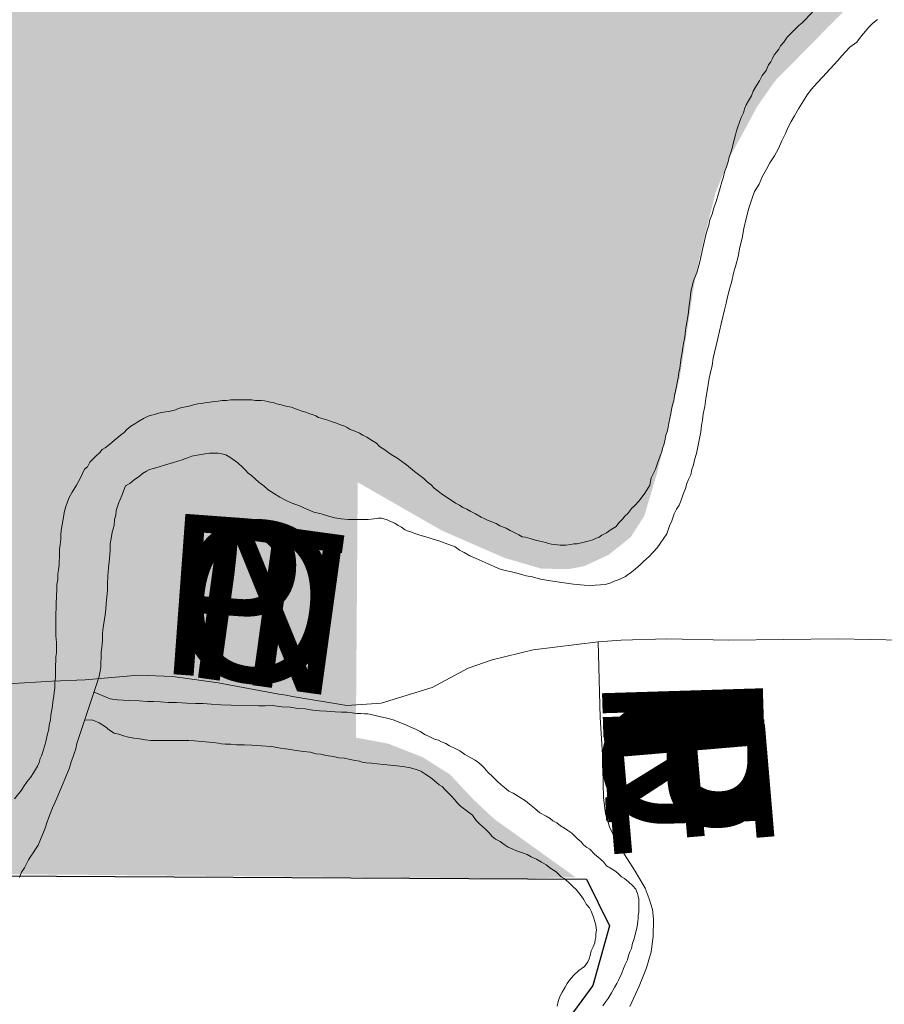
# Model space of a CAD drawing. Header units: feet. Extents: x 92 to 141.3, y -5 to 23.6.
# Tile 32 of 256: x 112.308 to 112.93, y 4.658 to 5.366. Entities that reach past the tile are written whole.
import ezdxf

# ---------------------------------------------------------------- set-up
doc = ezdxf.new("R2010")
doc.units = ezdxf.units.FT
doc.header["$MEASUREMENT"] = 0
doc.linetypes.add('CUY - Design$0$DGN1', pattern=[2231.760665, 0, -2231.760665])
doc.linetypes.add('CUY - Design$0$DGN3', pattern=[4463.52133, 2975.680887, -1487.840443])
for name, color, linetype, lineweight in [('CUY - Design$0$GM_X_City_Street', 7, 'Continuous', 0), ('CUY - Design$0$GM_X_Corporation', 7, 'CUY - Design$0$DGN1', 13), ('CUY - Design$0$GM_X_Major_River', 5, 'Continuous', 13), ('CUY - Design$0$GM_X_Township', 7, 'CUY - Design$0$DGN3', 30)]:
    doc.layers.add(name, color=color, linetype=linetype, lineweight=lineweight)
doc.layers.add('TX_X_20', color=7, linetype='Continuous')
doc.styles.add('CUY - Design$0$Styledgn030', font='dgn030.shx')

msp = doc.modelspace()

# ---------------------------------------------------------------- hatches: boundary and pattern name
at = {"layer": 'CUY - Design$0$GM_X_Corporation'}
msp.add_hatch(color=256, dxfattribs=at).paths.add_polyline_path([(107.66933, 5.24212), (108.25336, 5.2366), (108.25751, 5.43919), (109.02955, 5.43417), (109.05448, 5.79735), (109.22132, 5.79896), (109.2203, 6.37204), (109.4135, 6.37501), (109.42125, 6.39609), (109.58334, 6.5557), (109.56597, 6.57336), (109.76698, 6.5809), (109.77951, 6.95395), (111.44186, 6.93901), (111.4484, 7.15896), (111.45026, 7.20889), (111.45201, 7.28605), (111.45623, 7.46679), (111.98769, 7.46226), (112.00279, 8.01438), (112.54661, 8.00907), (112.54776, 8.03219), (113.04979, 8.02809), (113.0385, 7.21738), (113.01927, 5.74802), (113.01399, 5.45815), (112.98276, 5.43861), (112.94864, 5.41824), (112.93222, 5.40454), (112.85097, 5.32207), (112.83827, 5.30386), (112.81905, 5.26829), (112.80844, 5.24224), (112.79992, 5.20879), (112.79384, 5.18153), (112.78259, 5.10928), (112.76638, 5.04072), (112.75702, 5.00932), (112.7472, 4.99401), (112.73159, 4.98156), (112.71391, 4.97323), (112.70238, 4.97111), (112.68302, 4.97143), (112.65662, 4.97915), (112.61164, 4.99874), (112.55095, 5.03353), (112.5496, 4.84994), (112.5731, 4.84551), (112.59786, 4.83572), (112.61727, 4.82344), (112.63464, 4.80495), (112.64911, 4.7914), (112.66977, 4.77665), (112.70746, 4.74956), (112.66864, 4.74859), (111.53941, 4.75819), (111.5344, 4.35138), (109.90342, 4.35861), (109.89982, 3.80082), (109.80878, 3.80122), (109.70455, 3.80072), (109.14803, 3.80506), (109.14797, 3.5707), (108.9454, 3.57772), (108.94407, 3.37797), (107.66073, 3.39095)])

# ---------------------------------------------------------------- linework, layer by layer
at = {"layer": 'CUY - Design$0$GM_X_City_Street', "flags": 128}
for points in [[(112.504, 4.87958), (112.54315, 4.87304), (112.56783, 4.87471), (112.60445, 4.88588), (112.63044, 4.89979), (112.64772, 4.90598), (112.67702, 4.91294), (112.72378, 4.91876)], [(112.72378, 4.91876), (112.7405, 4.91989), (112.77336, 4.92101), (112.81768, 4.92008), (112.89669, 4.92097), (113.01057, 4.91846), (113.09431, 4.91679), (113.20559, 4.91776)], [(112.74665, 4.65661), (112.75324, 4.67106), (112.75874, 4.68442), (112.76203, 4.69598), (112.76336, 4.70695), (112.76366, 4.71944), (112.76292, 4.72628), (112.76052, 4.73403), (112.75757, 4.7416), (112.75036, 4.75379), (112.7428, 4.76579), (112.73652, 4.7765), (112.73198, 4.78587), (112.72919, 4.79519), (112.72773, 4.80682), (112.72691, 4.83774), (112.72529, 4.86447), (112.72378, 4.91876)], [(112.29934, 4.88865), (112.33117, 4.89054), (112.35504, 4.89139), (112.39331, 4.89473), (112.41801, 4.89392), (112.45052, 4.88943), (112.49416, 4.88123), (112.49948, 4.88034), (112.504, 4.87958)]]:
    msp.add_lwpolyline(points, dxfattribs=at)
at = {"layer": 'CUY - Design$0$GM_X_Corporation', "flags": 128}
for points in [[(107.66933, 5.24212), (108.25336, 5.2366), (108.25751, 5.43919), (109.02955, 5.43417), (109.05448, 5.79735), (109.22132, 5.79896), (109.2203, 6.37204), (109.4135, 6.37501), (109.42125, 6.39609), (109.58334, 6.5557), (109.56597, 6.57336), (109.76698, 6.5809), (109.77951, 6.95395), (111.44186, 6.93901), (111.4484, 7.15896), (111.45026, 7.20889), (111.45201, 7.28605), (111.45623, 7.46679), (111.98769, 7.46226), (112.00279, 8.01438), (112.54661, 8.00907), (112.54776, 8.03219), (113.04979, 8.02809), (113.0385, 7.21738), (113.01927, 5.74802), (113.01399, 5.45815), (112.98276, 5.43861), (112.94864, 5.41824), (112.93222, 5.40454), (112.85097, 5.32207), (112.83827, 5.30386), (112.81905, 5.26829), (112.80844, 5.24224), (112.79992, 5.20879), (112.79384, 5.18153), (112.78259, 5.10928), (112.76638, 5.04072), (112.75702, 5.00932), (112.7472, 4.99401), (112.73159, 4.98156), (112.71391, 4.97323), (112.70238, 4.97111), (112.68302, 4.97143), (112.65662, 4.97915), (112.61164, 4.99874), (112.55095, 5.03353), (112.5496, 4.84994), (112.5731, 4.84551), (112.59786, 4.83572), (112.61727, 4.82344), (112.63464, 4.80495), (112.64911, 4.7914), (112.66977, 4.77665), (112.70746, 4.74956), (112.66864, 4.74859), (111.53941, 4.75819), (111.5344, 4.35138), (109.90342, 4.35861), (109.89982, 3.80082), (109.80878, 3.80122), (109.70455, 3.80072), (109.14803, 3.80506), (109.14797, 3.5707), (108.9454, 3.57772), (108.94407, 3.37797), (107.66073, 3.39095), (107.66933, 5.24212)], [(112.94219, 3.88668), (112.92863, 3.87531), (112.95793, 3.81248), (112.94861, 3.81084), (112.95859, 3.78186), (112.97514, 3.76798), (112.98192, 3.76786), (113.0003, 3.74256), (113.01368, 3.7194), (113.03014, 3.73274), (113.04485, 3.77314), (113.02957, 3.8231), (113.04078, 3.82718), (113.06039, 3.76305), (113.07009, 3.78485), (113.08737, 3.81876), (113.11139, 3.84639), (113.10886, 3.85375), (113.11984, 3.85822), (113.16845, 3.87506), (113.20519, 3.89038), (113.22146, 3.89315), (113.22854, 3.89344), (113.24309, 3.89267), (113.26395, 3.89047), (113.32205, 3.88302), (113.32274, 3.92313), (113.35358, 3.92205), (113.35279, 3.87681), (113.37315, 3.87173), (113.38711, 3.86301), (113.39477, 3.89375), (113.40932, 3.90829), (113.45075, 3.8834), (113.45831, 3.89209), (113.4615, 3.90401), (113.41207, 3.91819), (113.42165, 3.95395), (113.47109, 3.93978), (113.48296, 3.98409), (113.50298, 4.04571), (113.62639, 4.04787), (113.60637, 3.98624), (113.75178, 3.98878), (113.74897, 3.82794), (113.80592, 3.82595), (113.80606, 3.83418), (113.8519, 3.83258), (113.85503, 3.89215), (113.94069, 3.88766), (113.93959, 3.82493), (114.04289, 3.89726), (114.07658, 3.89549), (114.07607, 3.8811), (114.21587, 3.87622), (114.21341, 3.80591), (114.28716, 3.80205), (114.28571, 3.71875), (114.34877, 3.71544), (114.35105, 3.72716), (114.35556, 3.7364), (114.36056, 3.73965), (114.45795, 3.93933), (114.56408, 3.93747), (114.57426, 3.94766), (114.58881, 3.96499), (114.60335, 3.97677), (114.81431, 4.19377), (114.84069, 4.23531), (114.86993, 4.2747), (115.44633, 5.22009), (115.50102, 5.30945), (115.52838, 5.36403), (115.54788, 5.4201), (115.56609, 5.50089), (115.57251, 5.53071), (115.56823, 5.56032), (115.54169, 5.69672), (115.52856, 5.75832), (115.51673, 5.79479), (115.49355, 5.82196), (115.49211, 5.83224), (115.669, 5.83398), (115.8477, 5.83484), (115.91124, 5.95021), (116.04276, 5.95703), (116.32771, 5.94325), (116.47384, 5.95348), (116.97435, 5.93963), (116.99262, 5.95333), (117.23009, 5.94983), (117.23374, 5.94298), (117.32085, 5.94295), (117.38705, 6.00814), (117.41011, 6.02356), (117.43539, 6.0387), (117.46314, 6.05337), (117.48873, 6.06525), (117.51317, 6.07521), (117.54127, 6.08508), (117.56443, 6.09202), (117.58045, 6.0962), (117.60001, 6.10065), (117.6313, 6.10629), (117.65379, 6.10925), (117.67248, 6.11102), (117.6978, 6.11245), (117.72894, 6.11267), (117.7754, 6.11104), (118.36809, 6.09035), (118.38557, 6.08974), (118.38322, 6.00934), (118.379, 5.96497), (118.3705, 5.91717), (118.34637, 5.8457), (118.18092, 5.84355), (118.18138, 5.56514), (118.17276, 4.83841), (118.16283, 4.08284), (118.15867, 3.55865), (117.62314, 3.57161), (117.54442, 3.57456), (117.54423, 3.56301), (117.14798, 3.56579), (117.14815, 3.45072), (117.01264, 3.4513), (117.01409, 3.58495), (116.35081, 3.60221), (114.93616, 3.64097), (114.91521, 3.63848), (114.90212, 3.63368), (114.86548, 3.63411), (114.86573, 3.6412), (114.86156, 3.644), (114.06143, 3.65609), (113.05835, 3.67123), (112.97439, 3.66664), (112.97399, 3.63234), (112.95472, 3.63808), (112.94314, 3.64958), (112.93527, 3.66233), (112.91858, 3.7163), (112.90068, 3.76531), (112.89236, 3.78548), (112.87869, 3.80398), (112.86049, 3.82288), (112.83283, 3.83884), (112.81714, 3.84743), (112.79486, 3.85558), (112.7668, 3.86865), (112.75523, 3.87685), (112.74613, 3.88629), (112.73411, 3.9048), (112.725, 3.9192), (112.7093, 3.9315), (112.69486, 3.93474), (112.67139, 3.93339), (112.62733, 3.92823), (112.60304, 3.92317), (112.55325, 3.91015), (112.54212, 3.9101), (112.53387, 3.91377), (112.52475, 3.92982), (112.51894, 3.93969), (112.50985, 3.94543), (112.49213, 3.94658), (112.48101, 3.94818), (112.47357, 3.95269), (112.46652, 3.9642), (112.45862, 3.98479), (112.45353, 4.02108), (112.45757, 4.04337), (112.47025, 4.06736), (112.48624, 4.086), (112.49938, 4.09638), (112.51665, 4.10388), (112.54711, 4.11062), (112.57965, 4.11366), (112.59775, 4.1187), (112.61628, 4.12167), (112.66033, 4.12806), (112.67062, 4.13265), (112.68253, 4.14013), (112.6973, 4.1567), (112.70918, 4.17285), (112.72519, 4.18777), (112.73668, 4.19897), (112.75841, 4.22547), (112.77231, 4.25483), (112.77553, 4.27299), (112.77298, 4.29361), (112.76839, 4.30927), (112.75969, 4.32202), (112.74894, 4.33145), (112.73408, 4.33881), (112.72007, 4.33875), (112.70444, 4.3329), (112.67978, 4.31958), (112.65715, 4.31205), (112.63656, 4.30989), (112.62049, 4.31064), (112.60688, 4.31512), (112.58952, 4.32906), (112.57711, 4.34344), (112.56755, 4.36444), (112.56253, 4.38381), (112.53207, 4.37872), (112.50738, 4.37035), (112.48312, 4.35868), (112.43584, 4.3333), (112.4198, 4.32704), (112.41033, 4.32534), (112.39756, 4.32693), (112.38519, 4.32935), (112.37156, 4.33919), (112.35586, 4.35108), (112.34551, 4.36341), (112.33802, 4.38318), (112.31844, 4.43919), (112.31634, 4.4495), (112.31711, 4.46229), (112.32197, 4.48253), (112.32853, 4.49287), (112.36413, 4.55451), (112.40097, 4.61533), (112.40712, 4.62319), (112.41492, 4.62983), (112.42766, 4.63649), (112.45112, 4.64196), (112.48945, 4.63843), (112.508, 4.63439), (112.57317, 4.61448), (112.58842, 4.61207), (112.60366, 4.61421), (112.61764, 4.62046), (112.63328, 4.62342), (112.65141, 4.62268), (112.67076, 4.62607), (112.68762, 4.6344), (112.70854, 4.65636), (112.71997, 4.68364), (112.72444, 4.70058), (112.72602, 4.71833), (112.71812, 4.73685), (112.70746, 4.74956), (112.66977, 4.77665), (112.64911, 4.7914), (112.63464, 4.80495), (112.61727, 4.82344), (112.59786, 4.83572), (112.5731, 4.84551), (112.5496, 4.84994), (112.55095, 5.03353), (112.61164, 4.99874), (112.65662, 4.97915), (112.68302, 4.97143), (112.70238, 4.97111), (112.71391, 4.97323), (112.73159, 4.98156), (112.7472, 4.99401), (112.75702, 5.00932), (112.76638, 5.04072), (112.78259, 5.10928), (112.79384, 5.18153), (112.79992, 5.20879), (112.80844, 5.24224), (112.81905, 5.26829), (112.83827, 5.30386), (112.85097, 5.32207), (112.93222, 5.40454), (112.94864, 5.41824), (112.98276, 5.43861), (113.01399, 5.45815), (113.01927, 5.74802), (113.07726, 5.79766), (113.11292, 5.82725), (113.40537, 5.82612), (114.07004, 5.82775), (114.1077, 5.82795), (114.0993, 5.81278), (114.07936, 5.78816), (114.04137, 5.73391), (114.03567, 5.72272), (114.00995, 5.69609), (114.01889, 5.67397), (114.01401, 5.67179), (114.02934, 5.63384), (113.5937, 5.05572), (113.59353, 5.05004), (113.59284, 5.04232), (113.59207, 5.03716), (113.59145, 5.0339), (113.59065, 5.0303), (113.58973, 5.02671), (113.58755, 5.0197), (113.58487, 5.01276), (113.58285, 5.00828), (113.58091, 5.00442), (113.55284, 5.01998), (113.53917, 4.99893), (113.55661, 4.98088), (113.56165, 4.97545), (113.56523, 4.97136), (113.5698, 4.96585), (113.57304, 4.96173), (113.57604, 4.95772), (113.38191, 4.79482), (113.3857, 5.01219), (113.37956, 5.00132), (113.32108, 4.91912), (113.28454, 4.8746), (113.29914, 4.80265), (113.34297, 4.79922), (113.35026, 4.72728), (113.20045, 4.63139), (112.96293, 4.41564), (112.92997, 4.37122), (112.89601, 4.33334), (112.86718, 4.27883), (112.8506, 4.20852), (112.85178, 4.07265), (112.87231, 4.01103), (112.94219, 3.88668)]]:
    msp.add_lwpolyline(points, dxfattribs=at)
at = {"layer": 'CUY - Design$0$GM_X_Major_River', "flags": 128}
for points in [[(112.878, 5.37154), (112.8706, 5.36408), (112.86813, 5.36201), (112.86607, 5.35994), (112.86237, 5.35622), (112.8599, 5.35373), (112.85744, 5.35001), (112.85497, 5.34752), (112.85374, 5.34504), (112.8521, 5.34297), (112.85045, 5.34091), (112.84922, 5.33842), (112.84799, 5.33595), (112.84635, 5.33388), (112.84471, 5.32974), (112.84184, 5.32602), (112.83979, 5.32229), (112.83773, 5.31899), (112.83527, 5.31485), (112.83404, 5.31155), (112.83199, 5.30783), (112.83035, 5.30493), (112.82912, 5.30204), (112.82831, 5.29914), (112.82667, 5.29584), (112.82544, 5.29253), (112.82421, 5.28922), (112.82339, 5.28633), (112.82258, 5.28344), (112.82177, 5.27972), (112.82095, 5.27724), (112.82014, 5.27394), (112.81932, 5.27063), (112.8181, 5.26733), (112.81728, 5.26402), (112.81606, 5.26031), (112.81483, 5.25659), (112.81402, 5.25328), (112.81279, 5.24956), (112.81157, 5.24543), (112.81034, 5.2413), (112.80871, 5.23551), (112.80708, 5.23097), (112.80585, 5.22642)], [(112.878, 5.37154), (112.8706, 5.36408), (112.86813, 5.36201), (112.86607, 5.35994), (112.86237, 5.35622), (112.8599, 5.35373), (112.85744, 5.35001), (112.85497, 5.34752), (112.85374, 5.34504), (112.8521, 5.34297), (112.85045, 5.34091), (112.84922, 5.33842), (112.84799, 5.33595), (112.84635, 5.33388), (112.84471, 5.32974), (112.84184, 5.32602), (112.83979, 5.32229), (112.83773, 5.31899), (112.83527, 5.31485), (112.83404, 5.31155), (112.83199, 5.30783), (112.83035, 5.30493), (112.82912, 5.30204), (112.82831, 5.29914), (112.82667, 5.29584), (112.82544, 5.29253), (112.82421, 5.28922), (112.82339, 5.28633), (112.82258, 5.28344), (112.82177, 5.27972), (112.82095, 5.27724), (112.82014, 5.27394), (112.81932, 5.27063), (112.8181, 5.26733), (112.81728, 5.26402), (112.81606, 5.26031), (112.81483, 5.25659), (112.81402, 5.25328), (112.81279, 5.24956), (112.81157, 5.24543), (112.81034, 5.2413), (112.80871, 5.23551), (112.80708, 5.23097), (112.80585, 5.22642)], [(112.92467, 5.36632), (112.92137, 5.36383), (112.91849, 5.36093), (112.91602, 5.35804), (112.91315, 5.35472), (112.90986, 5.35017), (112.90492, 5.34644), (112.90163, 5.34313), (112.89916, 5.34023), (112.89628, 5.33692), (112.88518, 5.32492), (112.88148, 5.32078), (112.87737, 5.31622), (112.87408, 5.31209), (112.87162, 5.30795), (112.86792, 5.30216), (112.86505, 5.2972), (112.86259, 5.29306), (112.86054, 5.28893), (112.85849, 5.28438), (112.85603, 5.27901), (112.85357, 5.27363), (112.8507, 5.26826), (112.84742, 5.26329), (112.84495, 5.25875), (112.84208, 5.25378), (112.83963, 5.248), (112.83634, 5.24262), (112.8343, 5.23725), (112.83226, 5.23064), (112.83022, 5.2232), (112.82859, 5.21618), (112.82738, 5.20916), (112.82575, 5.20254), (112.82453, 5.19594), (112.8229, 5.18974), (112.82127, 5.18396), (112.82005, 5.17817), (112.81801, 5.17156), (112.81679, 5.16702), (112.81598, 5.16248), (112.81476, 5.15752), (112.81354, 5.15256), (112.81232, 5.1476), (112.8111, 5.14223), (112.80988, 5.13686), (112.80865, 5.13191), (112.80743, 5.12695), (112.80662, 5.12282), (112.80582, 5.11745), (112.80459, 5.11249), (112.80378, 5.10836), (112.80297, 5.10382), (112.80216, 5.09928), (112.80135, 5.09391), (112.80055, 5.08812), (112.79933, 5.08276), (112.79893, 5.07821), (112.79812, 5.0745), (112.79772, 5.06995), (112.79447, 5.05426), (112.79325, 5.04971), (112.79244, 5.046), (112.79121, 5.04269), (112.7904, 5.03897), (112.78876, 5.03566), (112.78753, 5.03277)], [(112.78753, 5.03277), (112.78876, 5.03566), (112.7904, 5.03897), (112.79121, 5.04269), (112.79244, 5.046), (112.79325, 5.04971), (112.79447, 5.05426), (112.79772, 5.06995), (112.79812, 5.0745), (112.79893, 5.07821), (112.79933, 5.08276), (112.80055, 5.08812), (112.80135, 5.09391), (112.80216, 5.09928), (112.80297, 5.10382), (112.80378, 5.10836), (112.80459, 5.11249), (112.80582, 5.11745), (112.80662, 5.12282), (112.80743, 5.12695), (112.80865, 5.13191), (112.80988, 5.13686), (112.8111, 5.14223), (112.81232, 5.1476), (112.81354, 5.15256), (112.81476, 5.15752), (112.81598, 5.16248), (112.81679, 5.16702), (112.81801, 5.17156), (112.82005, 5.17817), (112.82127, 5.18396), (112.8229, 5.18974), (112.82453, 5.19594), (112.82575, 5.20254), (112.82738, 5.20916), (112.82859, 5.21618), (112.83022, 5.2232), (112.83226, 5.23064), (112.8343, 5.23725), (112.83634, 5.24262), (112.83963, 5.248), (112.84208, 5.25378), (112.84495, 5.25875), (112.84742, 5.26329), (112.8507, 5.26826), (112.85357, 5.27363), (112.85603, 5.27901), (112.85849, 5.28438), (112.86054, 5.28893), (112.86259, 5.29306), (112.86505, 5.2972), (112.86792, 5.30216), (112.87162, 5.30795), (112.87408, 5.31209), (112.87737, 5.31622), (112.88148, 5.32078), (112.88518, 5.32492), (112.89628, 5.33692), (112.89916, 5.34023), (112.90163, 5.34313), (112.90492, 5.34644), (112.90986, 5.35017), (112.91315, 5.35472), (112.91602, 5.35804), (112.91849, 5.36093), (112.92137, 5.36383), (112.92467, 5.36632)], [(112.80585, 5.22642), (112.80422, 5.22229), (112.8034, 5.21857), (112.80218, 5.21485), (112.80136, 5.21155), (112.79852, 5.19874), (112.79689, 5.19213), (112.79485, 5.18428), (112.7928, 5.17974), (112.79199, 5.17685), (112.79158, 5.17437), (112.79077, 5.17189), (112.79036, 5.16858), (112.78996, 5.16569), (112.78956, 5.16239), (112.78916, 5.15909), (112.78876, 5.15578), (112.78836, 5.15289), (112.78795, 5.15), (112.78714, 5.14587), (112.78674, 5.14298), (112.78634, 5.14009), (112.78593, 5.13679), (112.78512, 5.13348), (112.78472, 5.13059), (112.78432, 5.12688), (112.78351, 5.12316), (112.78311, 5.11944), (112.78271, 5.11572), (112.78189, 5.11242), (112.78149, 5.1087), (112.78068, 5.1054), (112.78027, 5.10251), (112.77946, 5.0992), (112.77865, 5.0959), (112.77824, 5.09218), (112.77743, 5.08929), (112.77662, 5.08599), (112.77621, 5.08268), (112.7754, 5.07938), (112.77458, 5.07607), (112.77418, 5.07318), (112.77337, 5.06988), (112.77255, 5.0674), (112.77215, 5.06451), (112.77133, 5.0612), (112.77011, 5.0579), (112.7697, 5.05542), (112.76848, 5.05253), (112.76766, 5.05046), (112.76684, 5.04798), (112.76602, 5.04591), (112.76521, 5.04302), (112.76398, 5.04054), (112.76192, 5.03682), (112.76112, 5.03145), (112.75742, 5.02566), (112.75331, 5.02028), (112.75002, 5.01655), (112.74796, 5.0149), (112.74509, 5.01117), (112.74303, 5.0091), (112.74139, 5.00703), (112.73851, 5.00413), (112.73686, 5.00165), (112.73316, 4.99958), (112.72986, 4.99709), (112.72657, 4.99543), (112.72451, 4.99418), (112.72245, 4.99335), (112.71997, 4.9921), (112.71667, 4.99127), (112.71379, 4.99043), (112.70884, 4.98918), (112.70636, 4.98917), (112.7043, 4.98875), (112.70059, 4.98833), (112.69852, 4.98832), (112.69646, 4.98832), (112.69274, 4.98871), (112.69026, 4.98912), (112.6882, 4.98953), (112.68613, 4.99035), (112.682, 4.99116), (112.6787, 4.99197), (112.67498, 4.9932), (112.67167, 4.99402), (112.6692, 4.99442), (112.66671, 4.99565), (112.66051, 4.99893), (112.65761, 5.00058), (112.65307, 5.00221), (112.65059, 5.00386), (112.64728, 5.00509), (112.64439, 5.00632), (112.64191, 5.00754), (112.63984, 5.00836), (112.6357, 5.01083), (112.63239, 5.01247), (112.6295, 5.01411), (112.62661, 5.01534)], [(112.80585, 5.22642), (112.80422, 5.22229), (112.8034, 5.21857), (112.80218, 5.21485), (112.80136, 5.21155), (112.79852, 5.19874), (112.79689, 5.19213), (112.79485, 5.18428), (112.7928, 5.17974), (112.79199, 5.17685), (112.79158, 5.17437), (112.79077, 5.17189), (112.79036, 5.16858), (112.78996, 5.16569), (112.78956, 5.16239), (112.78916, 5.15909), (112.78876, 5.15578), (112.78836, 5.15289), (112.78795, 5.15), (112.78714, 5.14587), (112.78674, 5.14298), (112.78634, 5.14009), (112.78593, 5.13679), (112.78512, 5.13348), (112.78472, 5.13059), (112.78432, 5.12688), (112.78351, 5.12316), (112.78311, 5.11944), (112.78271, 5.11572), (112.78189, 5.11242), (112.78149, 5.1087), (112.78068, 5.1054), (112.78027, 5.10251), (112.77946, 5.0992), (112.77865, 5.0959), (112.77824, 5.09218), (112.77743, 5.08929), (112.77662, 5.08599), (112.77621, 5.08268), (112.7754, 5.07938), (112.77458, 5.07607), (112.77418, 5.07318), (112.77337, 5.06988), (112.77255, 5.0674), (112.77215, 5.06451), (112.77133, 5.0612), (112.77011, 5.0579), (112.7697, 5.05542), (112.76848, 5.05253), (112.76766, 5.05046), (112.76684, 5.04798), (112.76602, 5.04591), (112.76521, 5.04302), (112.76398, 5.04054), (112.76192, 5.03682), (112.76112, 5.03145), (112.75742, 5.02566), (112.75331, 5.02028), (112.75002, 5.01655), (112.74796, 5.0149), (112.74509, 5.01117), (112.74303, 5.0091), (112.74139, 5.00703), (112.73851, 5.00413), (112.73686, 5.00165), (112.73316, 4.99958), (112.72986, 4.99709), (112.72657, 4.99543), (112.72451, 4.99418), (112.72245, 4.99335), (112.71997, 4.9921), (112.71667, 4.99127), (112.71379, 4.99043), (112.70884, 4.98918), (112.70636, 4.98917), (112.7043, 4.98875), (112.70059, 4.98833), (112.69852, 4.98832), (112.69646, 4.98832), (112.69274, 4.98871), (112.69026, 4.98912), (112.6882, 4.98953), (112.68613, 4.99035), (112.682, 4.99116), (112.6787, 4.99197), (112.67498, 4.9932), (112.67167, 4.99402), (112.6692, 4.99442), (112.66671, 4.99565), (112.66051, 4.99893), (112.65761, 5.00058), (112.65307, 5.00221), (112.65059, 5.00386), (112.64728, 5.00509), (112.64439, 5.00632), (112.64191, 5.00754), (112.63984, 5.00836), (112.6357, 5.01083), (112.63239, 5.01247), (112.6295, 5.01411), (112.62661, 5.01534)], [(112.62661, 5.01534), (112.62412, 5.01698), (112.62123, 5.01862), (112.61875, 5.02027), (112.61626, 5.02191), (112.61378, 5.02355), (112.6113, 5.0252), (112.60881, 5.02725), (112.60592, 5.02931), (112.60385, 5.03178), (112.60095, 5.03383), (112.59847, 5.0363), (112.59557, 5.03836), (112.59184, 5.04123), (112.58895, 5.0437), (112.58605, 5.04617), (112.58232, 5.04864), (112.57901, 5.0511), (112.57612, 5.05274), (112.57364, 5.05438), (112.57032, 5.05685), (112.5666, 5.05932), (112.56453, 5.06179), (112.56081, 5.06384), (112.5575, 5.06589), (112.5546, 5.06754), (112.55212, 5.06876), (112.54964, 5.07), (112.54757, 5.07081), (112.54551, 5.07163), (112.54344, 5.07287), (112.54096, 5.0741), (112.53848, 5.07491), (112.53558, 5.07614), (112.53187, 5.07737), (112.52939, 5.07819), (112.52278, 5.08023), (112.52071, 5.08146), (112.51823, 5.08228), (112.51575, 5.0831), (112.51368, 5.08392), (112.51079, 5.08473), (112.50831, 5.08555), (112.50624, 5.08637), (112.50335, 5.0876), (112.49922, 5.08841), (112.49591, 5.08923), (112.49261, 5.09004), (112.49013, 5.09086), (112.48806, 5.09127), (112.486, 5.09167), (112.48393, 5.09208), (112.48146, 5.09248), (112.47733, 5.09247), (112.47444, 5.09287), (112.47113, 5.09286), (112.46742, 5.09285), (112.46412, 5.09284), (112.46164, 5.09283), (112.45957, 5.09283), (112.45669, 5.09241), (112.45338, 5.09239), (112.4505, 5.09197), (112.44761, 5.09155), (112.44472, 5.09113), (112.44101, 5.0907), (112.43895, 5.09028), (112.43606, 5.08986), (112.43358, 5.08944), (112.43069, 5.08861), (112.4274, 5.08777), (112.42451, 5.08735), (112.42203, 5.08652), (112.41874, 5.08527), (112.41461, 5.08443), (112.41131, 5.08401), (112.4076, 5.08317), (112.40471, 5.08233), (112.40265, 5.08191), (112.40018, 5.08108), (112.39688, 5.07942), (112.39276, 5.07693), (112.3907, 5.07569), (112.38782, 5.07403), (112.38494, 5.07154), (112.38288, 5.06947), (112.38041, 5.0674), (112.37835, 5.06574), (112.37629, 5.06408), (112.37382, 5.06201), (112.37135, 5.05994), (112.3693, 5.05828), (112.36723, 5.05704), (112.36559, 5.05497), (112.3623, 5.05207), (112.36024, 5.05), (112.35819, 5.04793), (112.35655, 5.04462), (112.35449, 5.04296), (112.35162, 5.03676), (112.34875, 5.03138)], [(112.62661, 5.01534), (112.62412, 5.01698), (112.62123, 5.01862), (112.61875, 5.02027), (112.61626, 5.02191), (112.61378, 5.02355), (112.6113, 5.0252), (112.60881, 5.02725), (112.60592, 5.02931), (112.60385, 5.03178), (112.60095, 5.03383), (112.59847, 5.0363), (112.59557, 5.03836), (112.59184, 5.04123), (112.58895, 5.0437), (112.58605, 5.04617), (112.58232, 5.04864), (112.57901, 5.0511), (112.57612, 5.05274), (112.57364, 5.05438), (112.57032, 5.05685), (112.5666, 5.05932), (112.56453, 5.06179), (112.56081, 5.06384), (112.5575, 5.06589), (112.5546, 5.06754), (112.55212, 5.06876), (112.54964, 5.07), (112.54757, 5.07081), (112.54551, 5.07163), (112.54344, 5.07287), (112.54096, 5.0741), (112.53848, 5.07491), (112.53558, 5.07614), (112.53187, 5.07737), (112.52939, 5.07819), (112.52278, 5.08023), (112.52071, 5.08146), (112.51823, 5.08228), (112.51575, 5.0831), (112.51368, 5.08392), (112.51079, 5.08473), (112.50831, 5.08555), (112.50624, 5.08637), (112.50335, 5.0876), (112.49922, 5.08841), (112.49591, 5.08923), (112.49261, 5.09004), (112.49013, 5.09086), (112.48806, 5.09127), (112.486, 5.09167), (112.48393, 5.09208), (112.48146, 5.09248), (112.47733, 5.09247), (112.47444, 5.09287), (112.47113, 5.09286), (112.46742, 5.09285), (112.46412, 5.09284), (112.46164, 5.09283), (112.45957, 5.09283), (112.45669, 5.09241), (112.45338, 5.09239), (112.4505, 5.09197), (112.44761, 5.09155), (112.44472, 5.09113), (112.44101, 5.0907), (112.43895, 5.09028), (112.43606, 5.08986), (112.43358, 5.08944), (112.43069, 5.08861), (112.4274, 5.08777), (112.42451, 5.08735), (112.42203, 5.08652), (112.41874, 5.08527), (112.41461, 5.08443), (112.41131, 5.08401), (112.4076, 5.08317), (112.40471, 5.08233), (112.40265, 5.08191), (112.40018, 5.08108), (112.39688, 5.07942), (112.39276, 5.07693), (112.3907, 5.07569), (112.38782, 5.07403), (112.38494, 5.07154), (112.38288, 5.06947), (112.38041, 5.0674), (112.37835, 5.06574), (112.37629, 5.06408), (112.37382, 5.06201), (112.37135, 5.05994), (112.3693, 5.05828), (112.36723, 5.05704), (112.36559, 5.05497), (112.3623, 5.05207), (112.36024, 5.05), (112.35819, 5.04793), (112.35655, 5.04462), (112.35449, 5.04296), (112.35162, 5.03676), (112.34875, 5.03138)], [(112.78753, 5.03277), (112.78672, 5.02905), (112.78508, 5.02492), (112.78344, 5.02079), (112.78222, 5.01707), (112.78016, 5.01417), (112.77852, 5.01087), (112.77689, 5.00591), (112.77525, 5.00219), (112.77321, 4.9964), (112.76622, 4.98647), (112.76047, 4.98026), (112.75635, 4.97653), (112.7543, 4.97446), (112.75059, 4.97115), (112.74812, 4.96908), (112.74359, 4.96576), (112.73906, 4.96368), (112.73535, 4.96243), (112.73288, 4.96119), (112.72917, 4.95994), (112.72545, 4.95992), (112.72174, 4.9595), (112.71844, 4.95908), (112.71389, 4.95948), (112.70605, 4.96028), (112.69779, 4.96149), (112.68953, 4.9627), (112.68251, 4.96392), (112.67672, 4.96555), (112.67218, 4.96636), (112.6664, 4.96799), (112.66144, 4.96922), (112.65689, 4.97003), (112.65276, 4.97125), (112.64904, 4.97289), (112.63622, 4.97863), (112.63168, 4.98068), (112.62754, 4.98314), (112.62424, 4.98478), (112.62092, 4.98725), (112.61638, 4.98889), (112.61307, 4.99012), (112.60935, 4.99134), (112.60522, 4.99257), (112.6015, 4.99379), (112.59737, 4.99502), (112.59489, 4.99584), (112.592, 4.99665), (112.5891, 4.99788), (112.58662, 4.9987), (112.58456, 4.99952), (112.58249, 5.00116), (112.58001, 5.00239), (112.57752, 5.00404), (112.57463, 5.00527), (112.57215, 5.0065), (112.56802, 5.00772), (112.56554, 5.00771), (112.56265, 5.00729), (112.55853, 5.00687), (112.5544, 5.00686), (112.55068, 5.00684), (112.54408, 5.00682), (112.53912, 5.00722), (112.53458, 5.00803), (112.53003, 5.00925), (112.52466, 5.01089), (112.51929, 5.01211), (112.51433, 5.01416), (112.50896, 5.01662), (112.50317, 5.01866), (112.49904, 5.02071), (112.4949, 5.02276), (112.49035, 5.02564), (112.48663, 5.02811), (112.48332, 5.03098), (112.48001, 5.03345), (112.47711, 5.03592), (112.47462, 5.03839), (112.47214, 5.04003), (112.47048, 5.04209), (112.46841, 5.04415), (112.46468, 5.04744), (112.45889, 5.05155), (112.456, 5.05319), (112.4531, 5.054), (112.45063, 5.05441), (112.44691, 5.0544), (112.44443, 5.05439), (112.44113, 5.05397), (112.43825, 5.05354), (112.43412, 5.05271), (112.43165, 5.05229), (112.42917, 5.05145), (112.42464, 5.04979), (112.41845, 5.0477), (112.41268, 5.04603), (112.40814, 5.04478), (112.40402, 5.04353), (112.40113, 5.0427)], [(112.40113, 5.0427), (112.40402, 5.04353), (112.40814, 5.04478), (112.41268, 5.04603), (112.41845, 5.0477), (112.42464, 5.04979), (112.42917, 5.05145), (112.43165, 5.05229), (112.43412, 5.05271), (112.43825, 5.05354), (112.44113, 5.05397), (112.44443, 5.05439), (112.44691, 5.0544), (112.45063, 5.05441), (112.4531, 5.054), (112.456, 5.05319), (112.45889, 5.05155), (112.46468, 5.04744), (112.46841, 5.04415), (112.47048, 5.04209), (112.47214, 5.04003), (112.47462, 5.03839), (112.47711, 5.03592), (112.48001, 5.03345), (112.48332, 5.03098), (112.48663, 5.02811), (112.49035, 5.02564), (112.4949, 5.02276), (112.49904, 5.02071), (112.50317, 5.01866), (112.50896, 5.01662), (112.51433, 5.01416), (112.51929, 5.01211), (112.52466, 5.01089), (112.53003, 5.00925), (112.53458, 5.00803), (112.53912, 5.00722), (112.54408, 5.00682), (112.55068, 5.00684), (112.5544, 5.00686), (112.55853, 5.00687), (112.56265, 5.00729), (112.56554, 5.00771), (112.56802, 5.00772), (112.57215, 5.0065), (112.57463, 5.00527), (112.57752, 5.00404), (112.58001, 5.00239), (112.58249, 5.00116), (112.58456, 4.99952), (112.58662, 4.9987), (112.5891, 4.99788), (112.592, 4.99665), (112.59489, 4.99584), (112.59737, 4.99502), (112.6015, 4.99379), (112.60522, 4.99257), (112.60935, 4.99134), (112.61307, 4.99012), (112.61638, 4.98889), (112.62092, 4.98725), (112.62424, 4.98478), (112.62754, 4.98314), (112.63168, 4.98068), (112.63622, 4.97863), (112.64904, 4.97289), (112.65276, 4.97125), (112.65689, 4.97003), (112.66144, 4.96922), (112.6664, 4.96799), (112.67218, 4.96636), (112.67672, 4.96555), (112.68251, 4.96392), (112.68953, 4.9627), (112.69779, 4.96149), (112.70605, 4.96028), (112.71389, 4.95948), (112.71844, 4.95908), (112.72174, 4.9595), (112.72545, 4.95992), (112.72917, 4.95994), (112.73288, 4.96119), (112.73535, 4.96243), (112.73906, 4.96368), (112.74359, 4.96576), (112.74812, 4.96908), (112.75059, 4.97115), (112.7543, 4.97446), (112.75635, 4.97653), (112.76047, 4.98026), (112.76622, 4.98647), (112.77321, 4.9964), (112.77525, 5.00219), (112.77689, 5.00591), (112.77852, 5.01087), (112.78016, 5.01417), (112.78222, 5.01707), (112.78344, 5.02079), (112.78508, 5.02492), (112.78672, 5.02905), (112.78753, 5.03277)], [(112.40113, 5.0427), (112.39907, 5.04145), (112.39619, 5.03979), (112.39372, 5.03772), (112.39042, 5.03564), (112.38713, 5.03274), (112.38384, 5.03108), (112.38138, 5.02406), (112.37893, 5.01827), (112.37729, 5.01331), (112.37689, 5.01001), (112.37608, 5.0067), (112.37568, 5.00258), (112.37446, 4.99762), (112.37365, 4.99307), (112.37283, 4.98936), (112.37285, 4.98482), (112.37246, 4.97862), (112.37166, 4.97202), (112.37126, 4.96624), (112.37087, 4.96046), (112.37089, 4.95592), (112.37049, 4.95096), (112.37009, 4.94642), (112.36969, 4.94229), (112.3693, 4.93816), (112.36768, 4.92742), (112.36728, 4.92453), (112.36729, 4.92206), (112.36729, 4.91958), (112.3669, 4.91504), (112.3665, 4.91132), (112.36651, 4.90719), (112.36611, 4.90389), (112.36612, 4.90059), (112.36572, 4.8977), (112.36532, 4.89522), (112.3648, 4.89313)], [(112.3648, 4.89313), (112.36532, 4.89522), (112.36572, 4.8977), (112.36612, 4.90059), (112.36611, 4.90389), (112.36651, 4.90719), (112.3665, 4.91132), (112.3669, 4.91504), (112.36729, 4.91958), (112.36729, 4.92206), (112.36728, 4.92453), (112.36768, 4.92742), (112.3693, 4.93816), (112.36969, 4.94229), (112.37009, 4.94642), (112.37049, 4.95096), (112.37089, 4.95592), (112.37087, 4.96046), (112.37126, 4.96624), (112.37166, 4.97202), (112.37246, 4.97862), (112.37285, 4.98482), (112.37283, 4.98936), (112.37365, 4.99307), (112.37446, 4.99762), (112.37568, 5.00258), (112.37608, 5.0067), (112.37689, 5.01001), (112.37729, 5.01331), (112.37893, 5.01827), (112.38138, 5.02406), (112.38384, 5.03108), (112.38713, 5.03274), (112.39042, 5.03564), (112.39372, 5.03772), (112.39619, 5.03979), (112.39907, 5.04145), (112.40113, 5.0427)], [(112.34875, 5.03138), (112.34546, 5.02642), (112.34341, 5.0227), (112.34219, 5.01939), (112.34096, 5.01609), (112.34015, 5.01278), (112.33933, 5.00865), (112.33852, 5.00411), (112.33772, 4.99915), (112.33731, 4.99544), (112.33732, 4.99255), (112.33692, 4.98883), (112.33652, 4.98553), (112.33653, 4.98264), (112.33654, 4.97975), (112.33614, 4.97686), (112.33615, 4.97397), (112.33575, 4.97066), (112.33535, 4.96777), (112.33536, 4.96365), (112.33455, 4.95993), (112.33456, 4.95663), (112.33418, 4.94631), (112.33419, 4.943), (112.33379, 4.93929), (112.33381, 4.93516), (112.33382, 4.93103), (112.33383, 4.92732), (112.33385, 4.92319), (112.33428, 4.91824), (112.33429, 4.91411), (112.33431, 4.91081), (112.3339, 4.90792), (112.33391, 4.90503), (112.33351, 4.90214), (112.33352, 4.89966), (112.33353, 4.89636), (112.33354, 4.89306), (112.33314, 4.88934), (112.33315, 4.88563), (112.33275, 4.88232), (112.33234, 4.87984), (112.33194, 4.87736), (112.33154, 4.87324), (112.33114, 4.87117), (112.33073, 4.86869), (112.33033, 4.86621), (112.32993, 4.8625), (112.32912, 4.85919), (112.32871, 4.85589), (112.32749, 4.85176), (112.32708, 4.84928), (112.32668, 4.84721), (112.32627, 4.84515), (112.32546, 4.84308), (112.32505, 4.84102), (112.32423, 4.83895), (112.32341, 4.83689), (112.32259, 4.83482), (112.32178, 4.83193), (112.32055, 4.82944), (112.31932, 4.82697), (112.31768, 4.82448), (112.31562, 4.82117), (112.31316, 4.81828), (112.31069, 4.81455), (112.30905, 4.81207), (112.30412, 4.80586)], [(112.34875, 5.03138), (112.34546, 5.02642), (112.34341, 5.0227), (112.34219, 5.01939), (112.34096, 5.01609), (112.34015, 5.01278), (112.33933, 5.00865), (112.33852, 5.00411), (112.33772, 4.99915), (112.33731, 4.99544), (112.33732, 4.99255), (112.33692, 4.98883), (112.33652, 4.98553), (112.33653, 4.98264), (112.33654, 4.97975), (112.33614, 4.97686), (112.33615, 4.97397), (112.33575, 4.97066), (112.33535, 4.96777), (112.33536, 4.96365), (112.33455, 4.95993), (112.33456, 4.95663), (112.33418, 4.94631), (112.33419, 4.943), (112.33379, 4.93929), (112.33381, 4.93516), (112.33382, 4.93103), (112.33383, 4.92732), (112.33385, 4.92319), (112.33428, 4.91824), (112.33429, 4.91411), (112.33431, 4.91081), (112.3339, 4.90792), (112.33391, 4.90503), (112.33351, 4.90214), (112.33352, 4.89966), (112.33353, 4.89636), (112.33354, 4.89306), (112.33314, 4.88934), (112.33315, 4.88563), (112.33275, 4.88232), (112.33234, 4.87984), (112.33194, 4.87736), (112.33154, 4.87324), (112.33114, 4.87117), (112.33073, 4.86869), (112.33033, 4.86621), (112.32993, 4.8625), (112.32912, 4.85919), (112.32871, 4.85589), (112.32749, 4.85176), (112.32708, 4.84928), (112.32668, 4.84721), (112.32627, 4.84515), (112.32546, 4.84308), (112.32505, 4.84102), (112.32423, 4.83895), (112.32341, 4.83689), (112.32259, 4.83482), (112.32178, 4.83193), (112.32055, 4.82944), (112.31932, 4.82697), (112.31768, 4.82448), (112.31562, 4.82117), (112.31316, 4.81828), (112.31069, 4.81455), (112.30905, 4.81207), (112.30412, 4.80586)], [(112.3648, 4.89314), (112.34898, 4.84563), (112.34816, 4.84192), (112.34693, 4.83861), (112.34612, 4.83572), (112.34489, 4.83241), (112.34367, 4.82828), (112.34203, 4.82415), (112.34039, 4.82001), (112.33794, 4.81423), (112.33302, 4.80307), (112.33138, 4.79935), (112.32975, 4.79521), (112.32852, 4.79191), (112.32729, 4.7886), (112.32607, 4.78488), (112.32443, 4.78075), (112.32279, 4.77662), (112.32116, 4.77248), (112.3191, 4.76959), (112.31746, 4.76711), (112.31582, 4.76462), (112.31417, 4.76214), (112.31295, 4.75966), (112.3113, 4.75635), (112.30925, 4.75305), (112.30761, 4.74933)], [(112.30761, 4.74933), (112.30925, 4.75305), (112.3113, 4.75635), (112.31295, 4.75966), (112.31417, 4.76214), (112.31582, 4.76462), (112.31746, 4.76711), (112.3191, 4.76959), (112.32116, 4.77248), (112.32279, 4.77662), (112.32443, 4.78075), (112.32607, 4.78488), (112.32729, 4.7886), (112.32852, 4.79191), (112.32975, 4.79521), (112.33138, 4.79935), (112.33302, 4.80307), (112.33794, 4.81423), (112.34039, 4.82001), (112.34203, 4.82415), (112.34367, 4.82828), (112.34489, 4.83241), (112.34612, 4.83572), (112.34693, 4.83861), (112.34816, 4.84192), (112.34898, 4.84563), (112.3648, 4.89314)], [(112.36133, 4.88271), (112.37281, 4.87791), (112.37817, 4.8771), (112.38643, 4.87671), (112.39386, 4.87632), (112.39964, 4.87593), (112.40418, 4.87594), (112.40914, 4.87554), (112.4145, 4.87515), (112.4207, 4.87517), (112.42813, 4.87478), (112.43432, 4.87439), (112.43969, 4.8744), (112.44547, 4.87401), (112.45249, 4.87362), (112.45992, 4.87323), (112.47973, 4.87288), (112.48427, 4.87289), (112.48964, 4.87291), (112.49625, 4.8721), (112.50244, 4.87171), (112.50781, 4.8709), (112.51318, 4.87051), (112.51855, 4.8697), (112.5235, 4.8693), (112.52845, 4.8689), (112.53465, 4.86851), (112.53919, 4.86811), (112.54332, 4.86812), (112.54703, 4.86772), (112.55034, 4.86732), (112.55323, 4.86733), (112.5557, 4.86692), (112.55818, 4.86693), (112.56066, 4.86653), (112.56438, 4.86571), (112.56768, 4.8649), (112.57305, 4.86368), (112.57718, 4.86245), (112.58132, 4.86081), (112.58545, 4.85918), (112.58917, 4.85754), (112.59248, 4.8559), (112.59579, 4.85426), (112.5991, 4.8522), (112.60282, 4.85056), (112.60613, 4.84892), (112.60902, 4.84811), (112.61109, 4.84687), (112.61439, 4.84565), (112.61688, 4.844), (112.6206, 4.84236), (112.62432, 4.84031), (112.62804, 4.83785), (112.63218, 4.83538), (112.63549, 4.83374), (112.63797, 4.83169), (112.64004, 4.83004), (112.64211, 4.82798), (112.6446, 4.8251), (112.64832, 4.8214)], [(112.42946, 4.84795), (112.42533, 4.84794), (112.41873, 4.84792), (112.41171, 4.8479), (112.40593, 4.84788), (112.40222, 4.84787), (112.39809, 4.84827), (112.39396, 4.84908), (112.38983, 4.84948), (112.38611, 4.85029), (112.38239, 4.85111), (112.37908, 4.85233), (112.37578, 4.85315), (112.37247, 4.8552), (112.36957, 4.85767), (112.36502, 4.86054), (112.36047, 4.86259), (112.35468, 4.86277)], [(112.6943, 4.65685), (112.69511, 4.66015), (112.69593, 4.66222), (112.69675, 4.6647), (112.69798, 4.66676), (112.70003, 4.67048), (112.70167, 4.67297), (112.70331, 4.67545), (112.70619, 4.67876), (112.70989, 4.68249), (112.71401, 4.68539), (112.71647, 4.6887), (112.7173, 4.69077), (112.71811, 4.69325), (112.71892, 4.69655), (112.72015, 4.69944), (112.72138, 4.70234), (112.72179, 4.7044), (112.72219, 4.70647), (112.72219, 4.70894), (112.72259, 4.71142), (112.72216, 4.71514), (112.72133, 4.71844), (112.72049, 4.72091), (112.71883, 4.72503), (112.71758, 4.7275), (112.71551, 4.72997), (112.71343, 4.73368), (112.71095, 4.73698), (112.70804, 4.74068), (112.70556, 4.74274), (112.70266, 4.74562), (112.69935, 4.7485), (112.69728, 4.74973), (112.69355, 4.75343), (112.68983, 4.7559), (112.68652, 4.75836), (112.68321, 4.76042), (112.67948, 4.76247), (112.67576, 4.76411), (112.67287, 4.76575), (112.66956, 4.76698), (112.66502, 4.76862), (112.66212, 4.76985), (112.65923, 4.77107), (112.65633, 4.77313), (112.65344, 4.77518), (112.65013, 4.77682), (112.64765, 4.77888), (112.64557, 4.78135), (112.64226, 4.78464), (112.63895, 4.78752), (112.63605, 4.7904), (112.63356, 4.79411), (112.62487, 4.80069), (112.6228, 4.80274), (112.62072, 4.80521), (112.61824, 4.80809), (112.61575, 4.81056), (112.61368, 4.81262), (112.61161, 4.81468), (112.60954, 4.81591), (112.60581, 4.8192), (112.60333, 4.82126), (112.60002, 4.82331), (112.5963, 4.82577), (112.59299, 4.827), (112.58886, 4.82823), (112.58349, 4.82904), (112.57688, 4.82984), (112.56945, 4.83064), (112.56491, 4.83104), (112.56078, 4.83144), (112.55706, 4.83185), (112.55417, 4.83225), (112.55211, 4.83307), (112.54921, 4.83347), (112.5455, 4.83428), (112.54137, 4.8351), (112.53724, 4.8355), (112.53352, 4.83631), (112.52815, 4.83712), (112.52443, 4.83793), (112.52072, 4.83833), (112.517, 4.83956), (112.51204, 4.83996), (112.50667, 4.84076), (112.50089, 4.84157), (112.49552, 4.84238), (112.48891, 4.8436), (112.48148, 4.84399), (112.47488, 4.84438), (112.46951, 4.84478), (112.46373, 4.84476), (112.4596, 4.84516), (112.45589, 4.84515), (112.453, 4.84555), (112.45093, 4.84596), (112.4468, 4.84636), (112.43359, 4.84755), (112.42946, 4.84795)], [(112.64832, 4.8214), (112.65122, 4.81852), (112.65412, 4.81605), (112.65661, 4.81399), (112.6595, 4.81153), (112.66281, 4.80989), (112.6715, 4.80455), (112.6744, 4.80208), (112.67812, 4.7992), (112.68185, 4.79591), (112.6864, 4.79345), (112.68929, 4.79181), (112.69136, 4.79016), (112.69425, 4.78852), (112.69674, 4.78647), (112.69963, 4.78482), (112.70212, 4.78318), (112.70501, 4.78113), (112.70874, 4.77742), (112.71164, 4.77496), (112.7133, 4.7729), (112.71578, 4.77084), (112.71785, 4.76961), (112.72158, 4.76591), (112.72365, 4.76426), (112.72779, 4.76056), (112.72986, 4.75768), (112.734, 4.75521), (112.73648, 4.75357), (112.73855, 4.75192), (112.74062, 4.74987), (112.74269, 4.74863), (112.74559, 4.74617), (112.7489, 4.74329), (112.75097, 4.74082), (112.75222, 4.73793), (112.75264, 4.73587), (112.75306, 4.73381), (112.75307, 4.73092), (112.75308, 4.72885), (112.75308, 4.72679), (112.75309, 4.72431), (112.75269, 4.72225), (112.75269, 4.72019), (112.75229, 4.71771), (112.75189, 4.71399), (112.74985, 4.70532), (112.74863, 4.70201), (112.74781, 4.69829), (112.74658, 4.69581), (112.74577, 4.69333), (112.74495, 4.69003), (112.74331, 4.68672), (112.74209, 4.68383), (112.74086, 4.68052), (112.73881, 4.67597), (112.73717, 4.67308), (112.73553, 4.67018), (112.73348, 4.66646), (112.73101, 4.66233), (112.72896, 4.65943), (112.72732, 4.65695)]]:
    msp.add_lwpolyline(points, dxfattribs=at)
at = {"layer": 'CUY - Design$0$GM_X_Township', "flags": 128}
msp.add_lwpolyline([(107.63971, 0.73089), (107.65259, 2.07604), (107.65485, 2.32232), (107.65665, 2.51224), (107.65952, 3.23792), (107.66012, 3.38959), (108.43951, 3.38466), (108.94798, 3.38201), (108.94672, 3.80503), (109.15605, 3.80567), (109.70609, 3.80737), (109.89829, 3.80796), (109.90416, 4.35973), (110.4448, 4.35677), (111.39821, 4.35155), (111.54578, 4.35075), (111.53955, 4.75519), (112.01609, 4.75229), (112.71549, 4.74804), (112.73196, 4.71461), (112.71995, 4.67169), (112.68816, 4.62837), (112.62339, 4.61602), (112.56688, 4.61233), (112.49842, 4.63341), (112.4151, 4.6285), (112.37421, 4.57074), (112.32338, 4.4614), (112.35257, 4.35986), (112.39584, 4.31692), (112.46351, 4.34454), (112.56294, 4.3771), (112.59877, 4.31971), (112.65362, 4.30648), (112.68745, 4.32133), (112.74397, 4.3312), (112.77114, 4.27836), (112.7422, 4.20079), (112.69134, 4.14454), (112.68439, 4.13685), (112.60023, 4.11461), (112.50617, 4.09855), (112.46529, 4.05152), (112.46235, 3.99457), (112.48087, 3.94587), (112.51963, 3.94007), (112.53528, 3.91282), (112.54641, 3.90539), (112.63635, 3.93259), (112.71435, 3.93758), (112.75179, 3.88095), (112.76581, 3.8698), (112.82312, 3.85037), (112.86476, 3.82601), (112.90019, 3.77853), (112.91498, 3.72693), (112.9343, 3.64851), (112.95202, 3.632), (112.97635, 3.63364), (112.97305, 3.63198), (112.9726, 3.50704), (112.97107, 3.0821), (112.96913, 2.5437), (112.96718, 2.34343), (112.96373, 1.989), (112.96291, 1.71551), (112.84876, 1.71315), (112.82624, 1.68661), (112.60465, 1.51737), (112.53829, 1.51737), (112.43216, 1.55218), (112.39154, 1.52017), (112.39884, 1.18365), (112.66534, 1.142), (112.81766, 1.1017), (112.9688, 1.05315), (112.96844, 1.03239), (112.96734, 0.72117), (112.4101, 0.72098), (112.35009, 0.72113), (112.28779, 0.72052), (112.22626, 0.72037), (112.16412, 0.72113), (112.10228, 0.72083), (112.05819, 0.72121), (112.04159, 0.72098), (111.79959, 0.72002), (111.51177, 0.72203), (111.37794, 0.72104), (110.27696, 0.71949), (110.1538, 0.71998), (110.0334, 0.7199), (109.79456, 0.72049), (109.66729, 0.7214), (109.5667, 0.72225), (109.26066, 0.72515), (108.97578, 0.72616), (108.59149, 0.72934), (108.45509, 0.72994), (108.14539, 0.73023), (107.83806, 0.73067), (107.63971, 0.73089)], dxfattribs=at)

# ---------------------------------------------------------------- texts
at = {"layer": 'TX_X_20', "style": 'CUY - Design$0$Styledgn030'}
for s, rotation, p in [('P', 355.78883, (112.40585, 4.89641)), ('O', 354.39597, (112.41301, 4.89588)), ('I', 352.28405, (112.42192, 4.89501)), ('N', 352.12802, (112.42639, 4.8944)), ('T', 352.1075, (112.43536, 4.89316)), ('R', 271.77323, (112.72625, 4.89453)), ('U', 271.77081, (112.72651, 4.88639)), ('P', 271.77829, (112.72679, 4.87734)), ('L', 272.98962, (112.72702, 4.86987)), ('E', 274.84099, (112.72742, 4.86229))]:
    msp.add_text(s, height=0.1157, rotation=rotation, dxfattribs=at).set_placement(p)

doc.saveas('drawing.dxf')
